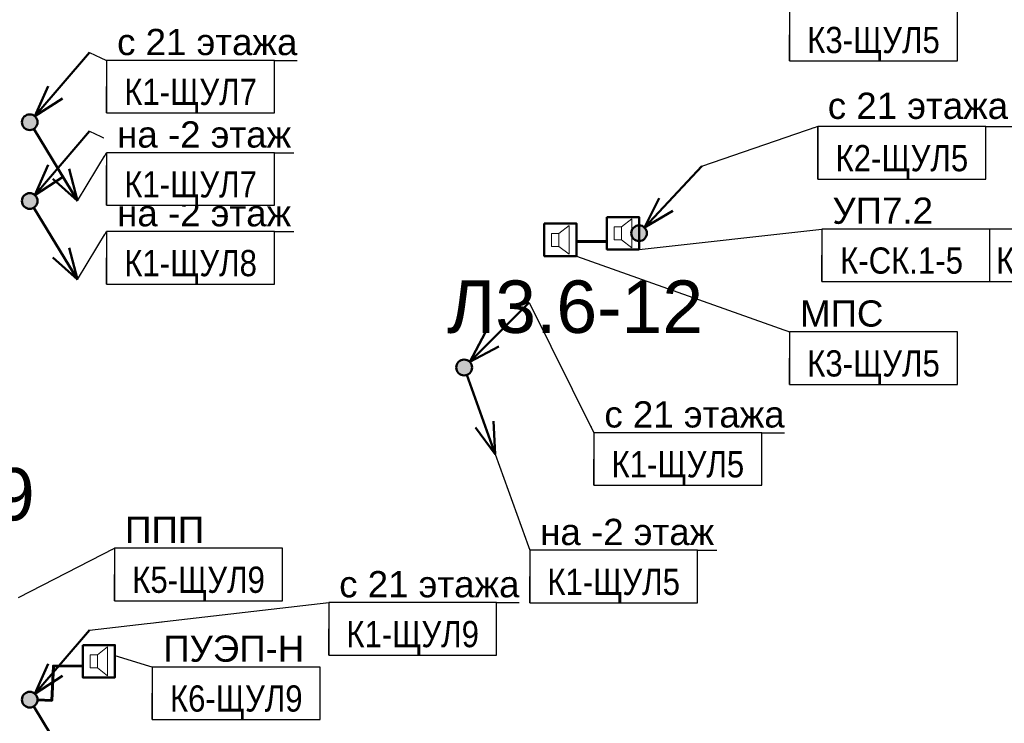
# Model space of a CAD drawing. Header units: millimetres. Extents: x -277772 to 277599, y -59564 to 282085.
# Tile 97 of 190: x -57335 to -47955, y 83844 to 90545. Entities that reach past the tile are written whole.
import ezdxf
from ezdxf import colors
from ezdxf.entities.mleader import LeaderData, LeaderLine
from ezdxf.enums import TextEntityAlignment as Align
from ezdxf.math import Vec2, Vec3

# ---------------------------------------------------------------- set-up
doc = ezdxf.new("R2018")
doc.units = ezdxf.units.MM
doc.set_wipeout_variables(frame=1)
doc.layers.add('UNPLOTTED', color=2, linetype='Continuous', plot=False)
for name, color, linetype, lineweight in [('КИП_выноска', 6, 'Continuous', 25), ('КИП_прибор', 140, 'Continuous', 50), ('КИП_трасса', 3, 'Continuous', 60)]:
    doc.layers.add(name, color=color, linetype=linetype, lineweight=lineweight)
doc.styles.add('CP.Text', font='arial.ttf')
doc.styles.add('GOST 2.304', font='arial.ttf', dxfattribs={"width": 0.85})
doc.linetypes.add('в трубе открыто', pattern='A,10,[133,ltypeshp.shx,S=0.75,R=0,X=-5,Y=2.5],-2.5,[130,ltypeshp.shx,S=2.5,R=-45,X=0,Y=0],-2.5', length=15)

# ---------------------------------------------------------------- blocks, each defined once
blk = doc.blocks.new('A$C449d8904')
blk.add_lwpolyline([(0, 309), (0, 0), (306.9, 0), (306.9, 309)], close=True)
at = {"lineweight": 18}
for points in [[(237.1, 16.9), (237.1, 292.1), (139.7, 215.9), (139.7, 91)], [(69.8, 215.9), (69.8, 91), (139.7, 91), (139.7, 215.9)]]:
    blk.add_lwpolyline(points, close=True, dxfattribs=at)
blk = doc.blocks.new('_None')
blk = doc.blocks.new('*U58')
at = {"color": 0, "linetype": 'Continuous', "lineweight": 30, "ltscale": 75, "width": 0.85, "flags": 104}
blk.add_attdef('ПРИМЕЧАНИЕ_1', text='', height=2.5, dxfattribs=at).set_placement((8, 3.611), align=Align.BOTTOM_CENTER)
at = {"color": 0, "lineweight": 30, "width": 0.85, "flags": 104}
blk.add_attdef('ПРИМЕЧАНИЕ_2', text='', height=2.5, dxfattribs=at).set_placement((8, -7.53), align=Align.BOTTOM_CENTER)
at = {"color": 0, "lineweight": 30, "style": 'GOST 2.304', "width": 0.85}
for tag, p in [('ИМЯ_КАБЕЛЯ_2', (8, -7.5)), ('ИМЯ_КАБЕЛЯ_3', (8, -12.5)), ('ИМЯ_КАБЕЛЯ_4', (8, -17.5)), ('ИМЯ_КАБЕЛЯ_5', (8, -22.5)), ('ИМЯ_КАБЕЛЯ_6', (8, -27.5)), ('ИМЯ_КАБЕЛЯ_7', (8, -32.5)), ('ИМЯ_КАБЕЛЯ_8', (8, -37.5)), ('ИМЯ_КАБЕЛЯ_9', (8, -42.5))]:
    blk.add_attdef(tag, text='', height=2.5, dxfattribs=at).set_placement(p, align=Align.BOTTOM_CENTER)
at = {"linetype": 'Continuous'}
blk.add_wipeout([(0, 2.5), (16, 2.5), (16, -2.5), (0, -2.5)], dxfattribs=at)
at = {"color": 0}
blk.add_line((0, -2.5), (0, 0), dxfattribs=at)
at = {"color": 0, "linetype": 'Continuous'}
blk.add_lwpolyline([(0, -2.5), (16, -2.5), (16, 2.5), (0, 2.5)], close=True, dxfattribs=at)
at = {"color": 0, "lineweight": 30, "style": 'GOST 2.304', "width": 0.85}
blk.add_attdef('ИМЯ_КАБЕЛЯ_1', text='', height=2.5, dxfattribs=at).set_placement((8, -2.5), align=Align.BOTTOM_CENTER)
blk = doc.blocks.new('*U54')
at = {"lineweight": 50}
h = blk.add_hatch(color=256, dxfattribs=at)
h.dxf.hatch_style = 1
edge = h.paths.add_edge_path()
edge.add_arc((0, 0), 0.75, 49.34027, 409.34027)
for q in [(5.701, 6.638), (1.761, 3.431), (3.126, 2.258)]:
    blk.add_line((0.489, 0.569), q, dxfattribs=at)
blk.add_circle((0, 0), 0.75, dxfattribs=at)
blk = doc.blocks.new('*U52')
at = {"lineweight": 50}
h = blk.add_hatch(color=256, dxfattribs=at)
h.dxf.hatch_style = 1
edge = h.paths.add_edge_path()
edge.add_arc((0, 0), 0.75, 301.2171, 661.2171)
for p, q in [((0.389, -0.641), (4.535, -7.483)), ((4.535, -7.483), (3.75, -4.451)), ((4.535, -7.483), (2.21, -5.384))]:
    blk.add_line(p, q, dxfattribs=at)
blk.add_circle((0, 0), 0.75, dxfattribs=at)
blk = doc.blocks.new('*U13')
at = {"lineweight": 50}
h = blk.add_hatch(color=256, dxfattribs=at)
h.dxf.hatch_style = 1
edge = h.paths.add_edge_path()
edge.add_arc((0, 0), 0.75, 45, 405)
for q in [(6.187, 6.187), (2.015, 3.288), (3.288, 2.015)]:
    blk.add_line((0.53, 0.53), q, dxfattribs=at)
blk.add_circle((0, 0), 0.75, dxfattribs=at)
blk = doc.blocks.new('*U55')
at = {"lineweight": 50}
h = blk.add_hatch(color=256, dxfattribs=at)
h.dxf.hatch_style = 1
edge = h.paths.add_edge_path()
edge.add_arc((0, 0), 0.75, 289.67139, 649.67139)
for p, q in [((0.252, -0.706), (2.945, -8.239)), ((2.945, -8.239), (2.783, -5.111)), ((2.945, -8.239), (1.088, -5.717))]:
    blk.add_line(p, q, dxfattribs=at)
blk.add_circle((0, 0), 0.75, dxfattribs=at)
blk = doc.blocks.new('*U53')
at = {"lineweight": 50}
h = blk.add_hatch(color=256, dxfattribs=at)
h.dxf.hatch_style = 1
edge = h.paths.add_edge_path()
edge.add_arc((0, 0), 0.75, 46.98874, 406.98874)
for q in [(5.969, 6.398), (1.9, 3.356), (3.216, 2.128)]:
    blk.add_line((0.512, 0.548), q, dxfattribs=at)
blk.add_circle((0, 0), 0.75, dxfattribs=at)
blk = doc.blocks.new('*U59')
at = {"color": 0, "linetype": 'Continuous', "lineweight": 30, "ltscale": 75, "width": 0.85, "flags": 104}
blk.add_attdef('ПРИМЕЧАНИЕ_1', text='', height=2.5, dxfattribs=at).set_placement((8, 1.111), align=Align.BOTTOM_CENTER)
at = {"color": 0, "lineweight": 30, "width": 0.85, "flags": 104}
blk.add_attdef('ПРИМЕЧАНИЕ_2', text='', height=2.5, dxfattribs=at).set_placement((8, -10.03), align=Align.BOTTOM_CENTER)
at = {"color": 0, "lineweight": 30, "style": 'GOST 2.304', "width": 0.85}
for tag, p in [('ИМЯ_КАБЕЛЯ_2', (8, -10)), ('ИМЯ_КАБЕЛЯ_3', (8, -15)), ('ИМЯ_КАБЕЛЯ_4', (8, -20)), ('ИМЯ_КАБЕЛЯ_5', (8, -25)), ('ИМЯ_КАБЕЛЯ_6', (8, -30)), ('ИМЯ_КАБЕЛЯ_7', (8, -35)), ('ИМЯ_КАБЕЛЯ_8', (8, -40)), ('ИМЯ_КАБЕЛЯ_9', (8, -45))]:
    blk.add_attdef(tag, text='', height=2.5, dxfattribs=at).set_placement(p, align=Align.BOTTOM_CENTER)
at = {"linetype": 'Continuous'}
blk.add_wipeout([(0, 0), (16, 0), (16, -5), (0, -5)], dxfattribs=at)
at = {"color": 0}
blk.add_line((0, -5), (0, 0), dxfattribs=at)
at = {"color": 0, "linetype": 'Continuous'}
blk.add_lwpolyline([(0, -5), (16, -5), (16, 0), (0, 0)], close=True, dxfattribs=at)
at = {"color": 0, "lineweight": 30, "style": 'GOST 2.304', "width": 0.85}
blk.add_attdef('ИМЯ_КАБЕЛЯ_1', text='', height=2.5, dxfattribs=at).set_placement((8, -5), align=Align.BOTTOM_CENTER)

msp = doc.modelspace()

# ---------------------------------------------------------------- linework, layer by layer
at = {"layer": 'КИП_трасса', "linetype": 'в трубе открыто', "ltscale": 100}
for points in [[(-51741.3, 88431.5), (-52030.2, 88431.5)], [(-57163.8, 84068.4), (-57029.5, 84061.6), (-57012.9, 84389.4), (-56734.6, 84391.7)]]:
    msp.add_lwpolyline(points, dxfattribs=at)

# ---------------------------------------------------------------- block references
at = {"layer": 'КИП_выноска', "xscale": 100, "yscale": 100, "zscale": 100}
for name, p in [('*U54', (-57238.8, 89568.4)), ('*U52', (-57238.8, 89568.4)), ('*U54', (-57238.8, 88818.3)), ('*U53', (-51434.4, 88511)), ('*U52', (-57238.8, 88818.3)), ('*U13', (-53100.5, 87232.2)), ('*U55', (-53100.5, 87232.2)), ('*U54', (-57238.8, 84068.4)), ('*U52', (-57238.8, 84068.4))]:
    msp.add_blockref(name, p, dxfattribs=at)
at = {"layer": 'КИП_прибор'}
for p in [(-51741.3, 88356.5), (-52337.1, 88293.9), (-56734.6, 84280.4)]:
    msp.add_blockref('A$C449d8904', p, dxfattribs=at)

# ---------------------------------------------------------------- texts
at = {"layer": 'UNPLOTTED', "style": 'CP.Text'}
for s, p in [('Л3.6-12', (-53263, 87561.5)), ('Л3.3-9', (-59241.6, 85775.7))]:
    msp.add_text(s, height=500, dxfattribs=at).set_placement(p)

# ---------------------------------------------------------------- next in the draw order: leaders
at = {"layer": 'КИП_выноска'}
ml = msp.add_multileader_mtext('Standard', dxfattribs=at)
ml.set_content('с 21 этажа на кабину лифта', color=256, style='CP.Text')
ml.set_leader_properties(color=256, linetype='ByLayer', lineweight=-1)
ml.set_arrow_properties(name='NONE')
ml.build(insert=Vec2(0, 0))
ml.multileader.update_dxf_attribs({"has_dogleg": 0, "text_left_attachment_type": 6, "text_right_attachment_type": 6, "dogleg_length": 0.5, "arrow_head_size": 300})
ctx = ml.context
ctx.base_point, ctx.char_height, ctx.arrow_head_size, ctx.landing_gap_size, ctx.plane_origin = Vec3(-49736.5, 89526.4), 250, 300, 100, Vec3(-47211.1, 86417.6)
ctx.left_attachment, ctx.right_attachment = 6, 6
notes = []
notes.append((ctx, [(0, (1, 1, 0), (-49737, 89526.4), (1, 0), 0.5, [(0, [(-50837.6, 89150.8)], 0, [])])]))
ctx.mtext.insert, ctx.mtext.width, ctx.mtext.flow_direction = Vec3(-49636.5, 89849.9), 4659.571, 5
ctx.mtext.has_bg_fill, ctx.mtext.bg_color, ctx.mtext.bg_scale_factor, ctx.mtext.bg_transparency, ctx.mtext.use_window_bg_color = 1, -1027028792, 1.5, 0, 1
ml = msp.add_multileader_mtext('Standard', dxfattribs=at)
ml.set_content('с 21 этажа', color=256, style='CP.Text')
ml.set_leader_properties(color=256, linetype='ByLayer', lineweight=-1)
ml.set_arrow_properties(name='NONE')
ml.build(insert=Vec2(0, 0))
ml.multileader.update_dxf_attribs({"has_dogleg": 0, "text_left_attachment_type": 6, "text_right_attachment_type": 6, "dogleg_length": 0.5, "arrow_head_size": 300})
ctx = ml.context
ctx.base_point, ctx.char_height, ctx.arrow_head_size, ctx.landing_gap_size, ctx.plane_origin = Vec3(-56506.4, 89407.4), 250, 300, 100, Vec3(-53585.5, 86747.5)
ctx.left_attachment, ctx.right_attachment = 6, 6
notes.append((ctx, [(0, (1, 1, 0), (-56506.9, 89407.4), (1, 0), 0.5, [(0, [(-56668.7, 89482.1)], 0, [])])]))
ctx.mtext.insert, ctx.mtext.width, ctx.mtext.flow_direction = Vec3(-56406.4, 89707.4), 1746.063, 5
ctx.mtext.has_bg_fill, ctx.mtext.bg_color, ctx.mtext.bg_scale_factor, ctx.mtext.bg_transparency, ctx.mtext.use_window_bg_color = 1, -1027028792, 1.5, 0, 1
ml = msp.add_multileader_mtext('Standard', dxfattribs=at)
ml.set_content('на -2 этаж', color=256, style='CP.Text')
ml.set_leader_properties(color=256, linetype='ByLayer', lineweight=-1)
ml.set_arrow_properties(name='NONE')
ml.build(insert=Vec2(0, 0))
ml.multileader.update_dxf_attribs({"has_dogleg": 0, "text_left_attachment_type": 6, "text_right_attachment_type": 6, "dogleg_length": 0.5, "arrow_head_size": 300})
ctx = ml.context
ctx.base_point, ctx.char_height, ctx.arrow_head_size, ctx.landing_gap_size, ctx.plane_origin = Vec3(-56506.4, 88526.8), 250, 300, 100, Vec3(-53982.6, 85866.9)
ctx.left_attachment, ctx.right_attachment = 6, 6
notes.append((ctx, [(0, (1, 1, 0), (-56506.9, 88526.8), (1, 0), 0.5, [(0, [(-56785.3, 88070)], 0, [])])]))
ctx.mtext.insert, ctx.mtext.width, ctx.mtext.flow_direction = Vec3(-56406.4, 88826.8), 1765.313, 5
ctx.mtext.has_bg_fill, ctx.mtext.bg_color, ctx.mtext.bg_scale_factor, ctx.mtext.bg_transparency, ctx.mtext.use_window_bg_color = 1, -1027028792, 1.5, 0, 1
ml = msp.add_multileader_mtext('Standard', dxfattribs=at)
ml.set_content('УП7.2', color=256, style='CP.Text')
ml.set_leader_properties(color=256, linetype='ByLayer', lineweight=-1)
ml.set_arrow_properties(name='NONE')
ml.build(insert=Vec2(0, 0))
ml.multileader.update_dxf_attribs({"has_dogleg": 0, "text_left_attachment_type": 6, "text_right_attachment_type": 6, "dogleg_length": 0.5, "arrow_head_size": 300})
ctx = ml.context
ctx.base_point, ctx.char_height, ctx.arrow_head_size, ctx.landing_gap_size, ctx.plane_origin = Vec3(-49692.6, 88550.9), 250, 300, 100, Vec3(-44184.9, 85891)
ctx.left_attachment, ctx.right_attachment = 6, 6
notes.append((ctx, [(0, (1, 1, 0), (-49693.1, 88550.9), (1, 0), 0.5, [(0, [(-51434.4, 88356.5)], 0, [])])]))
ctx.mtext.insert, ctx.mtext.width, ctx.mtext.flow_direction = Vec3(-49592.6, 88850.9), 1055.687, 5
ctx.mtext.has_bg_fill, ctx.mtext.bg_color, ctx.mtext.bg_scale_factor, ctx.mtext.bg_transparency, ctx.mtext.use_window_bg_color = 1, -1027028792, 1.5, 0, 1
ml = msp.add_multileader_mtext('Standard', dxfattribs=at)
ml.set_content('с 21 этажа', color=256, style='CP.Text')
ml.set_leader_properties(color=256, linetype='ByLayer', lineweight=-1)
ml.set_arrow_properties(name='NONE')
ml.build(insert=Vec2(0, 0))
ml.multileader.update_dxf_attribs({"has_dogleg": 0, "text_left_attachment_type": 6, "text_right_attachment_type": 6, "dogleg_length": 0.5, "arrow_head_size": 300})
ctx = ml.context
ctx.base_point, ctx.char_height, ctx.arrow_head_size, ctx.landing_gap_size, ctx.plane_origin = Vec3(-51864.7, 86610.9), 250, 300, 100, Vec3(-48943.8, 83951)
ctx.left_attachment, ctx.right_attachment = 6, 6
notes.append((ctx, [(0, (1, 1, 0), (-51865.2, 86610.9), (1, 0), 0.5, [(0, [(-52481.8, 87850.9)], 0, [])])]))
ctx.mtext.insert, ctx.mtext.width, ctx.mtext.flow_direction = Vec3(-51764.7, 86910.9), 1746.063, 5
ctx.mtext.has_bg_fill, ctx.mtext.bg_color, ctx.mtext.bg_scale_factor, ctx.mtext.bg_transparency, ctx.mtext.use_window_bg_color = 1, -1027028792, 1.5, 0, 1
ml = msp.add_multileader_mtext('Standard', dxfattribs=at)
ml.set_content('ППП', color=256, style='CP.Text')
ml.set_leader_properties(color=256, linetype='ByLayer', lineweight=-1)
ml.set_arrow_properties(name='NONE')
ml.build(insert=Vec2(0, 0))
ml.multileader.update_dxf_attribs({"has_dogleg": 0, "text_left_attachment_type": 6, "text_right_attachment_type": 6, "dogleg_length": 0.5, "arrow_head_size": 300})
ctx = ml.context
ctx.base_point, ctx.char_height, ctx.arrow_head_size, ctx.landing_gap_size, ctx.plane_origin = Vec3(-56430.4, 85511), 250, 300, 100, Vec3(-61826.8, 80244)
ctx.left_attachment, ctx.right_attachment = 6, 6
notes.append((ctx, [(0, (1, 1, 0), (-56430.9, 85511), (1, 0), 0.5, [(0, [(-57345.1, 85042.4)], 0, [])])]))
ctx.mtext.insert, ctx.mtext.width, ctx.mtext.flow_direction = Vec3(-56330.4, 85811), 1055.687, 5
ctx.mtext.has_bg_fill, ctx.mtext.bg_color, ctx.mtext.bg_scale_factor, ctx.mtext.bg_transparency, ctx.mtext.use_window_bg_color = 1, -1027028792, 1.5, 0, 1
ml = msp.add_multileader_mtext('Standard', dxfattribs=at)
ml.set_content('ПУЭП-Н', color=256, style='CP.Text')
ml.set_leader_properties(color=256, linetype='ByLayer', lineweight=-1)
ml.set_arrow_properties(name='NONE')
ml.build(insert=Vec2(0, 0))
ml.multileader.update_dxf_attribs({"has_dogleg": 0, "text_left_attachment_type": 6, "text_right_attachment_type": 6, "dogleg_length": 0.5, "arrow_head_size": 300})
ctx = ml.context
ctx.base_point, ctx.char_height, ctx.arrow_head_size, ctx.landing_gap_size, ctx.plane_origin = Vec3(-56067.4, 84379.9), 250, 300, 100, Vec3(-53547.4, 81720)
ctx.left_attachment, ctx.right_attachment = 6, 6
notes.append((ctx, [(0, (1, 1, 0), (-56067.9, 84379.9), (1, 0), 0.5, [(0, [(-56427.7, 84489.8)], 0, [])])]))
ctx.mtext.insert, ctx.mtext.width, ctx.mtext.flow_direction = Vec3(-55967.4, 84679.9), 1055.687, 5
ctx.mtext.has_bg_fill, ctx.mtext.bg_color, ctx.mtext.bg_scale_factor, ctx.mtext.bg_transparency, ctx.mtext.use_window_bg_color = 1, -1027028792, 1.5, 0, 1
for ctx, leaders in notes:
    for number, flags, end, landing, length, lines in leaders:
        leader = LeaderData()
        leader.index, (leader.has_last_leader_line, leader.has_dogleg_vector, leader.attachment_direction) = number, flags
        leader.last_leader_point, leader.dogleg_vector, leader.dogleg_length = Vec3(end), Vec3(landing), length
        for number, points, colour, breaks in lines:
            line = LeaderLine()
            line.index, line.vertices, line.color, line.breaks = number, Vec3.list(points), colors.encode_raw_color(colour), breaks
            leader.lines.append(line)
        ctx.leaders.append(leader)

# ---------------------------------------------------------------- next in the draw order: block references
ref = msp.add_blockref('*U59', (-49731, 89526.4), dxfattribs=dict(at, xscale=100, yscale=100, zscale=100))
lines = msp.add_mtext('\\W0.8500;', dxfattribs={"layer": '0', "color": 0, "linetype": 'Continuous', "lineweight": 30, "ltscale": 75, "insert": (-48931, 89637.5), "char_height": 2.5, "attachment_point": 1})
ref.add_attrib('ПРИМЕЧАНИЕ_1', '', (-48931, 89637.5), dxfattribs={"flags": 104}).embed_mtext(lines)
ref.add_attrib('ИМЯ_КАБЕЛЯ_1', 'К2-ЩУЛ5', dxfattribs={"layer": '0', "color": 0, "lineweight": 30, "height": 250, "style": 'GOST 2.304', "width": 0.85}).set_placement((-48931, 89026.4), align=Align.BOTTOM_CENTER)
lines = msp.add_mtext('\\W0.8500;', dxfattribs={"layer": '0', "color": 0, "lineweight": 30, "insert": (-48931, 88523.4), "char_height": 2.5, "attachment_point": 1})
ref.add_attrib('ПРИМЕЧАНИЕ_2', '', (-48931, 88523.4), dxfattribs={"flags": 104}).embed_mtext(lines)
ref = msp.add_blockref('*U58', (-56506.4, 88276.8), dxfattribs=dict(at, xscale=100, yscale=100, zscale=100))
lines = msp.add_mtext('\\W0.8500;', dxfattribs={"layer": '0', "color": 0, "linetype": 'Continuous', "lineweight": 30, "ltscale": 75, "insert": (-55706.4, 88637.9), "char_height": 2.5, "attachment_point": 1})
ref.add_attrib('ПРИМЕЧАНИЕ_1', '', (-55706.4, 88637.9), dxfattribs={"flags": 104}).embed_mtext(lines)
ref.add_attrib('ИМЯ_КАБЕЛЯ_1', 'К1-ЩУЛ8', dxfattribs={"layer": '0', "color": 0, "lineweight": 30, "height": 250, "style": 'GOST 2.304', "width": 0.85}).set_placement((-55706.4, 88026.8), align=Align.BOTTOM_CENTER)
lines = msp.add_mtext('\\W0.8500;', dxfattribs={"layer": '0', "color": 0, "lineweight": 30, "insert": (-55706.4, 87523.8), "char_height": 2.5, "attachment_point": 1})
ref.add_attrib('ПРИМЕЧАНИЕ_2', '', (-55706.4, 87523.8), dxfattribs={"flags": 104}).embed_mtext(lines)
ref = msp.add_blockref('*U58', (-56071.3, 84129.9), dxfattribs=dict(at, xscale=100, yscale=100, zscale=100))
lines = msp.add_mtext('\\W0.8500;', dxfattribs={"layer": '0', "color": 0, "linetype": 'Continuous', "lineweight": 30, "ltscale": 75, "insert": (-55271.3, 84491), "char_height": 2.5, "attachment_point": 1})
ref.add_attrib('ПРИМЕЧАНИЕ_1', '', (-55271.3, 84491), dxfattribs={"flags": 104}).embed_mtext(lines)
ref.add_attrib('ИМЯ_КАБЕЛЯ_1', 'К6-ЩУЛ9', dxfattribs={"layer": '0', "color": 0, "lineweight": 30, "height": 250, "style": 'GOST 2.304', "width": 0.85}).set_placement((-55271.3, 83879.9), align=Align.BOTTOM_CENTER)
lines = msp.add_mtext('\\W0.8500;', dxfattribs={"layer": '0', "color": 0, "lineweight": 30, "insert": (-55271.3, 83376.9), "char_height": 2.5, "attachment_point": 1})
ref.add_attrib('ПРИМЕЧАНИЕ_2', '', (-55271.3, 83376.9), dxfattribs={"flags": 104}).embed_mtext(lines)

# ---------------------------------------------------------------- next in the draw order: leaders
ml = msp.add_multileader_mtext('Standard', dxfattribs=at)
ml.set_content('с 21 этажа', color=256, style='CP.Text')
ml.set_leader_properties(color=256, linetype='ByLayer', lineweight=-1)
ml.set_arrow_properties(name='NONE')
ml.build(insert=Vec2(0, 0))
ml.multileader.update_dxf_attribs({"has_dogleg": 0, "text_left_attachment_type": 6, "text_right_attachment_type": 6, "dogleg_length": 0.5, "arrow_head_size": 300})
ctx = ml.context
ctx.base_point, ctx.char_height, ctx.arrow_head_size, ctx.landing_gap_size, ctx.plane_origin = Vec3(-56506.4, 90157.5), 250, 300, 100, Vec3(-53585.5, 87497.6)
ctx.left_attachment, ctx.right_attachment = 6, 6
notes = []
notes.append((ctx, [(0, (1, 1, 0), (-56506.9, 90157.5), (1, 0), 0.5, [(0, [(-56668.7, 90232.1)], 0, [])])]))
ctx.mtext.insert, ctx.mtext.width, ctx.mtext.flow_direction = Vec3(-56406.4, 90457.5), 1746.063, 5
ctx.mtext.has_bg_fill, ctx.mtext.bg_color, ctx.mtext.bg_scale_factor, ctx.mtext.bg_transparency, ctx.mtext.use_window_bg_color = 1, -1027028792, 1.5, 0, 1
ml = msp.add_multileader_mtext('Standard', dxfattribs=at)
ml.set_content('МПС', color=256, style='CP.Text')
ml.set_leader_properties(color=256, linetype='ByLayer', lineweight=-1)
ml.set_arrow_properties(name='NONE')
ml.build(insert=Vec2(0, 0))
ml.multileader.update_dxf_attribs({"has_dogleg": 0, "text_left_attachment_type": 6, "text_right_attachment_type": 6, "dogleg_length": 0.5, "arrow_head_size": 300})
ctx = ml.context
ctx.base_point, ctx.char_height, ctx.arrow_head_size, ctx.landing_gap_size, ctx.plane_origin = Vec3(-50001.2, 87571.6), 250, 300, 100, Vec3(-47477.4, 84911.7)
ctx.left_attachment, ctx.right_attachment = 6, 6
notes.append((ctx, [(0, (1, 1, 0), (-50001.7, 87571.6), (1, 0), 0.5, [(0, [(-52030.2, 88293.9)], 0, [])])]))
ctx.mtext.insert, ctx.mtext.width, ctx.mtext.flow_direction = Vec3(-49901.2, 87871.6), 1055.687, 5
ctx.mtext.has_bg_fill, ctx.mtext.bg_color, ctx.mtext.bg_scale_factor, ctx.mtext.bg_transparency, ctx.mtext.use_window_bg_color = 1, -1027028792, 1.5, 0, 1
for ctx, leaders in notes:
    for number, flags, end, landing, length, lines in leaders:
        leader = LeaderData()
        leader.index, (leader.has_last_leader_line, leader.has_dogleg_vector, leader.attachment_direction) = number, flags
        leader.last_leader_point, leader.dogleg_vector, leader.dogleg_length = Vec3(end), Vec3(landing), length
        for number, points, colour, breaks in lines:
            line = LeaderLine()
            line.index, line.vertices, line.color, line.breaks = number, Vec3.list(points), colors.encode_raw_color(colour), breaks
            leader.lines.append(line)
        ctx.leaders.append(leader)

# ---------------------------------------------------------------- next in the draw order: block references
ref = msp.add_blockref('*U58', (-50001.2, 90401.6), dxfattribs=dict(at, xscale=100, yscale=100, zscale=100))
lines = msp.add_mtext('\\W0.8500;', dxfattribs={"layer": '0', "color": 0, "linetype": 'Continuous', "lineweight": 30, "ltscale": 75, "insert": (-49201.2, 90762.7), "char_height": 2.5, "attachment_point": 1})
ref.add_attrib('ПРИМЕЧАНИЕ_1', '', (-49201.2, 90762.7), dxfattribs={"flags": 104}).embed_mtext(lines)
ref.add_attrib('ИМЯ_КАБЕЛЯ_1', 'К3-ЩУЛ5', dxfattribs={"layer": '0', "color": 0, "lineweight": 30, "height": 250, "style": 'GOST 2.304', "width": 0.85}).set_placement((-49201.2, 90151.6), align=Align.BOTTOM_CENTER)
lines = msp.add_mtext('\\W0.8500;', dxfattribs={"layer": '0', "color": 0, "lineweight": 30, "insert": (-49201.2, 89648.6), "char_height": 2.5, "attachment_point": 1})
ref.add_attrib('ПРИМЕЧАНИЕ_2', '', (-49201.2, 89648.6), dxfattribs={"flags": 104}).embed_mtext(lines)
ref = msp.add_blockref('*U58', (-56506.4, 89157.4), dxfattribs=dict(at, xscale=100, yscale=100, zscale=100))
lines = msp.add_mtext('\\W0.8500;', dxfattribs={"layer": '0', "color": 0, "linetype": 'Continuous', "lineweight": 30, "ltscale": 75, "insert": (-55706.4, 89518.5), "char_height": 2.5, "attachment_point": 1})
ref.add_attrib('ПРИМЕЧАНИЕ_1', '', (-55706.4, 89518.5), dxfattribs={"flags": 104}).embed_mtext(lines)
ref.add_attrib('ИМЯ_КАБЕЛЯ_1', 'К1-ЩУЛ8', dxfattribs={"layer": '0', "color": 0, "lineweight": 30, "height": 250, "style": 'GOST 2.304', "width": 0.85}).set_placement((-55706.4, 88907.4), align=Align.BOTTOM_CENTER)
lines = msp.add_mtext('\\W0.8500;', dxfattribs={"layer": '0', "color": 0, "lineweight": 30, "insert": (-55706.4, 88404.4), "char_height": 2.5, "attachment_point": 1})
ref.add_attrib('ПРИМЕЧАНИЕ_2', '', (-55706.4, 88404.4), dxfattribs={"flags": 104}).embed_mtext(lines)
ref = msp.add_blockref('*U58', (-48200.7, 88300.9), dxfattribs=dict(at, xscale=100, yscale=100, zscale=100))
lines = msp.add_mtext('\\W0.8500;', dxfattribs={"layer": '0', "color": 0, "linetype": 'Continuous', "lineweight": 30, "ltscale": 75, "insert": (-47400.7, 88662), "char_height": 2.5, "attachment_point": 1})
ref.add_attrib('ПРИМЕЧАНИЕ_1', '', (-47400.7, 88662), dxfattribs={"flags": 104}).embed_mtext(lines)
ref.add_attrib('ИМЯ_КАБЕЛЯ_1', 'К3-ЩУЛ5', dxfattribs={"layer": '0', "color": 0, "lineweight": 30, "height": 250, "style": 'GOST 2.304', "width": 0.85}).set_placement((-47400.7, 88050.9), align=Align.BOTTOM_CENTER)
lines = msp.add_mtext('\\W0.8500;', dxfattribs={"layer": '0', "color": 0, "lineweight": 30, "insert": (-47400.7, 87547.9), "char_height": 2.5, "attachment_point": 1})
ref.add_attrib('ПРИМЕЧАНИЕ_2', '', (-47400.7, 87547.9), dxfattribs={"flags": 104}).embed_mtext(lines)
ref = msp.add_blockref('*U58', (-56430.4, 85261), dxfattribs=dict(at, xscale=100, yscale=100, zscale=100))
lines = msp.add_mtext('\\W0.8500;', dxfattribs={"layer": '0', "color": 0, "linetype": 'Continuous', "lineweight": 30, "ltscale": 75, "insert": (-55630.4, 85622.1), "char_height": 2.5, "attachment_point": 1})
ref.add_attrib('ПРИМЕЧАНИЕ_1', '', (-55630.4, 85622.1), dxfattribs={"flags": 104}).embed_mtext(lines)
ref.add_attrib('ИМЯ_КАБЕЛЯ_1', 'К5-ЩУЛ9', dxfattribs={"layer": '0', "color": 0, "lineweight": 30, "height": 250, "style": 'GOST 2.304', "width": 0.85}).set_placement((-55630.4, 85011), align=Align.BOTTOM_CENTER)
lines = msp.add_mtext('\\W0.8500;', dxfattribs={"layer": '0', "color": 0, "lineweight": 30, "insert": (-55630.4, 84508), "char_height": 2.5, "attachment_point": 1})
ref.add_attrib('ПРИМЕЧАНИЕ_2', '', (-55630.4, 84508), dxfattribs={"flags": 104}).embed_mtext(lines)

# ---------------------------------------------------------------- next in the draw order: block references
ref = msp.add_blockref('*U58', (-49692.6, 88300.9), dxfattribs=dict(at, xscale=100, yscale=100, zscale=100))
lines = msp.add_mtext('\\W0.8500;', dxfattribs={"layer": '0', "color": 0, "linetype": 'Continuous', "lineweight": 30, "ltscale": 75, "insert": (-48892.6, 88662), "char_height": 2.5, "attachment_point": 1})
ref.add_attrib('ПРИМЕЧАНИЕ_1', '', (-48892.6, 88662), dxfattribs={"flags": 104}).embed_mtext(lines)
ref.add_attrib('ИМЯ_КАБЕЛЯ_1', 'К-СК.1-5 ', dxfattribs={"layer": '0', "color": 0, "lineweight": 30, "height": 250, "style": 'GOST 2.304', "width": 0.85}).set_placement((-48892.6, 88050.9), align=Align.BOTTOM_CENTER)
lines = msp.add_mtext('\\W0.8500;', dxfattribs={"layer": '0', "color": 0, "lineweight": 30, "insert": (-48892.6, 87547.9), "char_height": 2.5, "attachment_point": 1})
ref.add_attrib('ПРИМЕЧАНИЕ_2', '', (-48892.6, 87547.9), dxfattribs={"flags": 104}).embed_mtext(lines)

# ---------------------------------------------------------------- next in the draw order: leaders
ml = msp.add_multileader_mtext('Standard', dxfattribs=at)
ml.set_content('на -2 этаж', color=256, style='CP.Text')
ml.set_leader_properties(color=256, linetype='ByLayer', lineweight=-1)
ml.set_arrow_properties(name='NONE')
ml.build(insert=Vec2(0, 0))
ml.multileader.update_dxf_attribs({"has_dogleg": 0, "text_left_attachment_type": 6, "text_right_attachment_type": 6, "dogleg_length": 0.5, "arrow_head_size": 300})
ctx = ml.context
ctx.base_point, ctx.char_height, ctx.arrow_head_size, ctx.landing_gap_size, ctx.plane_origin = Vec3(-56506.4, 89276.9), 250, 300, 100, Vec3(-53982.6, 86617)
ctx.left_attachment, ctx.right_attachment = 6, 6
notes = []
notes.append((ctx, [(0, (1, 1, 0), (-56506.9, 89276.9), (1, 0), 0.5, [(0, [(-56785.3, 88820.1)], 0, [])])]))
ctx.mtext.insert, ctx.mtext.width, ctx.mtext.flow_direction = Vec3(-56406.4, 89576.9), 1765.313, 5
ctx.mtext.has_bg_fill, ctx.mtext.bg_color, ctx.mtext.bg_scale_factor, ctx.mtext.bg_transparency, ctx.mtext.use_window_bg_color = 1, -1027028792, 1.5, 0, 1
ml = msp.add_multileader_mtext('Standard', dxfattribs=at)
ml.set_content('с 21 этажа', color=256, style='CP.Text')
ml.set_leader_properties(color=256, linetype='ByLayer', lineweight=-1)
ml.set_arrow_properties(name='NONE')
ml.build(insert=Vec2(0, 0))
ml.multileader.update_dxf_attribs({"has_dogleg": 0, "text_left_attachment_type": 6, "text_right_attachment_type": 6, "dogleg_length": 0.5, "arrow_head_size": 300})
ctx = ml.context
ctx.base_point, ctx.char_height, ctx.arrow_head_size, ctx.landing_gap_size, ctx.plane_origin = Vec3(-54391, 84993.5), 250, 300, 100, Vec3(-51470.2, 82333.6)
ctx.left_attachment, ctx.right_attachment = 6, 6
notes.append((ctx, [(0, (1, 1, 0), (-54391.5, 84993.5), (1, 0), 0.5, [(0, [(-56668.7, 84732.1)], 0, [])])]))
ctx.mtext.insert, ctx.mtext.width, ctx.mtext.flow_direction = Vec3(-54291, 85293.5), 1746.063, 5
ctx.mtext.has_bg_fill, ctx.mtext.bg_color, ctx.mtext.bg_scale_factor, ctx.mtext.bg_transparency, ctx.mtext.use_window_bg_color = 1, -1027028792, 1.5, 0, 1
for ctx, leaders in notes:
    for number, flags, end, landing, length, lines in leaders:
        leader = LeaderData()
        leader.index, (leader.has_last_leader_line, leader.has_dogleg_vector, leader.attachment_direction) = number, flags
        leader.last_leader_point, leader.dogleg_vector, leader.dogleg_length = Vec3(end), Vec3(landing), length
        for number, points, colour, breaks in lines:
            line = LeaderLine()
            line.index, line.vertices, line.color, line.breaks = number, Vec3.list(points), colors.encode_raw_color(colour), breaks
            leader.lines.append(line)
        ctx.leaders.append(leader)

# ---------------------------------------------------------------- next in the draw order: block references
ref = msp.add_blockref('*U58', (-56506.4, 89026.9), dxfattribs=dict(at, xscale=100, yscale=100, zscale=100))
lines = msp.add_mtext('\\W0.8500;', dxfattribs={"layer": '0', "color": 0, "linetype": 'Continuous', "lineweight": 30, "ltscale": 75, "insert": (-55706.4, 89387.9), "char_height": 2.5, "attachment_point": 1})
ref.add_attrib('ПРИМЕЧАНИЕ_1', '', (-55706.4, 89387.9), dxfattribs={"flags": 104}).embed_mtext(lines)
ref.add_attrib('ИМЯ_КАБЕЛЯ_1', 'К1-ЩУЛ7', dxfattribs={"layer": '0', "color": 0, "lineweight": 30, "height": 250, "style": 'GOST 2.304', "width": 0.85}).set_placement((-55706.4, 88776.9), align=Align.BOTTOM_CENTER)
lines = msp.add_mtext('\\W0.8500;', dxfattribs={"layer": '0', "color": 0, "lineweight": 30, "insert": (-55706.4, 88273.9), "char_height": 2.5, "attachment_point": 1})
ref.add_attrib('ПРИМЕЧАНИЕ_2', '', (-55706.4, 88273.9), dxfattribs={"flags": 104}).embed_mtext(lines)
ref = msp.add_blockref('*U58', (-50001.2, 87321.6), dxfattribs=dict(at, xscale=100, yscale=100, zscale=100))
lines = msp.add_mtext('\\W0.8500;', dxfattribs={"layer": '0', "color": 0, "linetype": 'Continuous', "lineweight": 30, "ltscale": 75, "insert": (-49201.2, 87682.7), "char_height": 2.5, "attachment_point": 1})
ref.add_attrib('ПРИМЕЧАНИЕ_1', '', (-49201.2, 87682.7), dxfattribs={"flags": 104}).embed_mtext(lines)
ref.add_attrib('ИМЯ_КАБЕЛЯ_1', 'К3-ЩУЛ5', dxfattribs={"layer": '0', "color": 0, "lineweight": 30, "height": 250, "style": 'GOST 2.304', "width": 0.85}).set_placement((-49201.2, 87071.6), align=Align.BOTTOM_CENTER)
lines = msp.add_mtext('\\W0.8500;', dxfattribs={"layer": '0', "color": 0, "lineweight": 30, "insert": (-49201.2, 86568.6), "char_height": 2.5, "attachment_point": 1})
ref.add_attrib('ПРИМЕЧАНИЕ_2', '', (-49201.2, 86568.6), dxfattribs={"flags": 104}).embed_mtext(lines)
ref = msp.add_blockref('*U58', (-54391, 84743.5), dxfattribs=dict(at, xscale=100, yscale=100, zscale=100))
lines = msp.add_mtext('\\W0.8500;', dxfattribs={"layer": '0', "color": 0, "linetype": 'Continuous', "lineweight": 30, "ltscale": 75, "insert": (-53591, 85104.5), "char_height": 2.5, "attachment_point": 1})
ref.add_attrib('ПРИМЕЧАНИЕ_1', '', (-53591, 85104.5), dxfattribs={"flags": 104}).embed_mtext(lines)
ref.add_attrib('ИМЯ_КАБЕЛЯ_1', 'К1-ЩУЛ9', dxfattribs={"layer": '0', "color": 0, "lineweight": 30, "height": 250, "style": 'GOST 2.304', "width": 0.85}).set_placement((-53591, 84493.5), align=Align.BOTTOM_CENTER)
lines = msp.add_mtext('\\W0.8500;', dxfattribs={"layer": '0', "color": 0, "lineweight": 30, "insert": (-53591, 83990.5), "char_height": 2.5, "attachment_point": 1})
ref.add_attrib('ПРИМЕЧАНИЕ_2', '', (-53591, 83990.5), dxfattribs={"flags": 104}).embed_mtext(lines)

# ---------------------------------------------------------------- next in the draw order: block references
ref = msp.add_blockref('*U58', (-56506.4, 89907.5), dxfattribs=dict(at, xscale=100, yscale=100, zscale=100))
lines = msp.add_mtext('\\W0.8500;', dxfattribs={"layer": '0', "color": 0, "linetype": 'Continuous', "lineweight": 30, "ltscale": 75, "insert": (-55706.4, 90268.5), "char_height": 2.5, "attachment_point": 1})
ref.add_attrib('ПРИМЕЧАНИЕ_1', '', (-55706.4, 90268.5), dxfattribs={"flags": 104}).embed_mtext(lines)
ref.add_attrib('ИМЯ_КАБЕЛЯ_1', 'К1-ЩУЛ7', dxfattribs={"layer": '0', "color": 0, "lineweight": 30, "height": 250, "style": 'GOST 2.304', "width": 0.85}).set_placement((-55706.4, 89657.5), align=Align.BOTTOM_CENTER)
lines = msp.add_mtext('\\W0.8500;', dxfattribs={"layer": '0', "color": 0, "lineweight": 30, "insert": (-55706.4, 89154.5), "char_height": 2.5, "attachment_point": 1})
ref.add_attrib('ПРИМЕЧАНИЕ_2', '', (-55706.4, 89154.5), dxfattribs={"flags": 104}).embed_mtext(lines)

# ---------------------------------------------------------------- next in the draw order: leaders
ml = msp.add_multileader_mtext('Standard', dxfattribs=at)
ml.set_content('на -2 этаж', color=256, style='CP.Text')
ml.set_leader_properties(color=256, linetype='ByLayer', lineweight=-1)
ml.set_arrow_properties(name='NONE')
ml.build(insert=Vec2(0, 0))
ml.multileader.update_dxf_attribs({"has_dogleg": 0, "text_left_attachment_type": 6, "text_right_attachment_type": 6, "dogleg_length": 0.5, "arrow_head_size": 300})
ctx = ml.context
ctx.base_point, ctx.char_height, ctx.arrow_head_size, ctx.landing_gap_size, ctx.plane_origin = Vec3(-52476.5, 85491.2), 250, 300, 100, Vec3(-49952.6, 82831.3)
ctx.left_attachment, ctx.right_attachment = 6, 6
notes = []
notes.append((ctx, [(0, (1, 1, 0), (-52477, 85491.2), (1, 0), 0.5, [(0, [(-52806, 86408.3)], 0, [])])]))
ctx.mtext.insert, ctx.mtext.width, ctx.mtext.flow_direction = Vec3(-52376.5, 85791.2), 1683.159, 5
ctx.mtext.has_bg_fill, ctx.mtext.bg_color, ctx.mtext.bg_scale_factor, ctx.mtext.bg_transparency, ctx.mtext.use_window_bg_color = 1, -1027028792, 1.5, 0, 1
for ctx, leaders in notes:
    for number, flags, end, landing, length, lines in leaders:
        leader = LeaderData()
        leader.index, (leader.has_last_leader_line, leader.has_dogleg_vector, leader.attachment_direction) = number, flags
        leader.last_leader_point, leader.dogleg_vector, leader.dogleg_length = Vec3(end), Vec3(landing), length
        for number, points, colour, breaks in lines:
            line = LeaderLine()
            line.index, line.vertices, line.color, line.breaks = number, Vec3.list(points), colors.encode_raw_color(colour), breaks
            leader.lines.append(line)
        ctx.leaders.append(leader)

# ---------------------------------------------------------------- next in the draw order: block references
ref = msp.add_blockref('*U58', (-51864.7, 86360.9), dxfattribs=dict(at, xscale=100, yscale=100, zscale=100))
lines = msp.add_mtext('\\W0.8500;', dxfattribs={"layer": '0', "color": 0, "linetype": 'Continuous', "lineweight": 30, "ltscale": 75, "insert": (-51064.7, 86722), "char_height": 2.5, "attachment_point": 1})
ref.add_attrib('ПРИМЕЧАНИЕ_1', '', (-51064.7, 86722), dxfattribs={"flags": 104}).embed_mtext(lines)
ref.add_attrib('ИМЯ_КАБЕЛЯ_1', 'К1-ЩУЛ5', dxfattribs={"layer": '0', "color": 0, "lineweight": 30, "height": 250, "style": 'GOST 2.304', "width": 0.85}).set_placement((-51064.7, 86110.9), align=Align.BOTTOM_CENTER)
lines = msp.add_mtext('\\W0.8500;', dxfattribs={"layer": '0', "color": 0, "lineweight": 30, "insert": (-51064.7, 85607.9), "char_height": 2.5, "attachment_point": 1})
ref.add_attrib('ПРИМЕЧАНИЕ_2', '', (-51064.7, 85607.9), dxfattribs={"flags": 104}).embed_mtext(lines)

# ---------------------------------------------------------------- next in the draw order: block references
ref = msp.add_blockref('*U58', (-52476.5, 85241.2), dxfattribs=dict(at, xscale=100, yscale=100, zscale=100))
lines = msp.add_mtext('\\W0.8500;', dxfattribs={"layer": '0', "color": 0, "linetype": 'Continuous', "lineweight": 30, "ltscale": 75, "insert": (-51676.5, 85602.3), "char_height": 2.5, "attachment_point": 1})
ref.add_attrib('ПРИМЕЧАНИЕ_1', '', (-51676.5, 85602.3), dxfattribs={"flags": 104}).embed_mtext(lines)
ref.add_attrib('ИМЯ_КАБЕЛЯ_1', 'К1-ЩУЛ5', dxfattribs={"layer": '0', "color": 0, "lineweight": 30, "height": 250, "style": 'GOST 2.304', "width": 0.85}).set_placement((-51676.5, 84991.2), align=Align.BOTTOM_CENTER)
lines = msp.add_mtext('\\W0.8500;', dxfattribs={"layer": '0', "color": 0, "lineweight": 30, "insert": (-51676.5, 84488.2), "char_height": 2.5, "attachment_point": 1})
ref.add_attrib('ПРИМЕЧАНИЕ_2', '', (-51676.5, 84488.2), dxfattribs={"flags": 104}).embed_mtext(lines)

doc.saveas('drawing.dxf')
